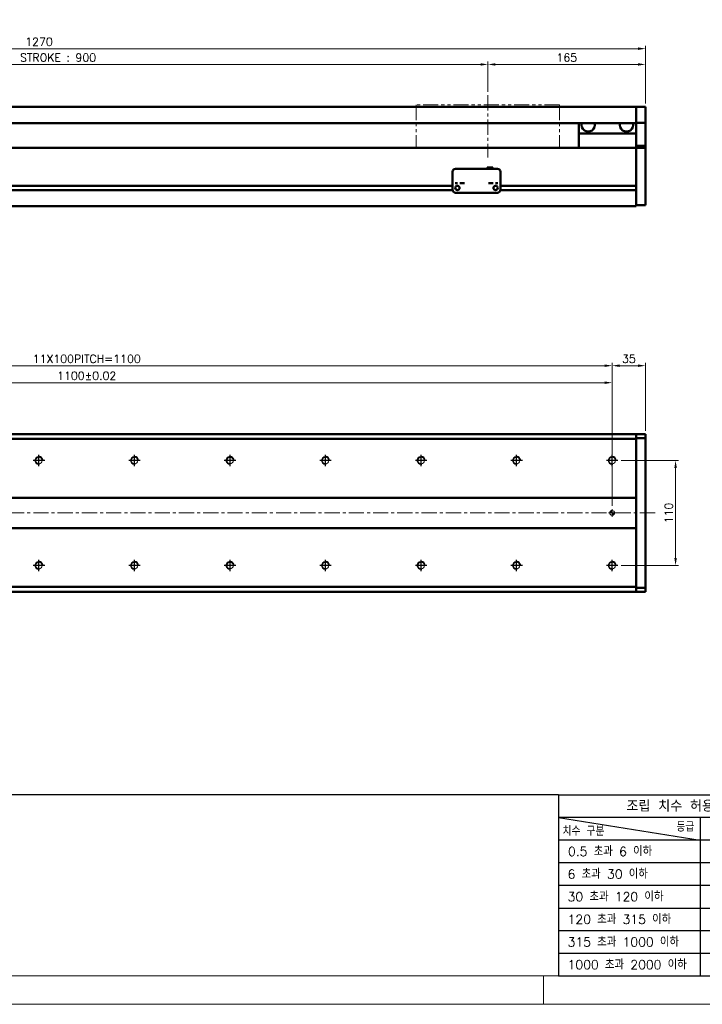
# Model space of a CAD drawing. Header units: millimetres. Extents: x 46891 to 51038, y 6223 to 10291.
# Tile 2 of 4: x 49244 to 49959, y 8529 to 9560. Entities that reach past the tile are written whole.
import ezdxf

# ---------------------------------------------------------------- set-up
doc = ezdxf.new("R2010")
doc.units = ezdxf.units.MM
doc.header["$LTSCALE"] = 0.5
doc.linetypes.add('CENTER', pattern=[50.8, 31.75, -6.35, 6.35, -6.35])
doc.linetypes.add('PHANTOM', pattern=[63.5, 31.75, -6.35, 6.35, -6.35, 6.35, -6.35])
doc.layers.get('0').update_dxf_attribs({"lineweight": 20})
doc.layers.add('1', color=1, linetype='CENTER', lineweight=13)
doc.layers.add('외형선(ISO)', color=7, linetype='Continuous', lineweight=50)
for name, color, linetype in [('3', 3, 'Continuous'), ('C', 1, 'CENTER'), ('DIM', 4, 'Continuous')]:
    doc.layers.add(name, color=color, linetype=linetype)
doc.styles.add('DSR TEXT', font='romans.shx', dxfattribs={"bigfont": 'whgtxt.shx'})
doc.styles.get("Standard").update_dxf_attribs({"font": 'romans.shx', "bigfont": 'whgtxt.shx'})
doc.dimstyles.new('DSR', dxfattribs={"dimscale": 2, "dimtxt": 3, "dimasz": 3, "dimexe": 0.5, "dimexo": 0.5, "dimgap": 0.5, "dimtad": 1, "dimdsep": 46, "dimtxsty": 'Standard', "dimcen": 2.5, "dimclrd": 4, "dimclre": 4, "dimclrt": 2, "dimadec": 0, "dimazin": 2, "dimtfac": 1, "dimtmove": 0, "dimatfit": 3, "dimfxl": 0, "dimlwd": -1, "dimlwe": -1, "dimarcsym": 0})

# ---------------------------------------------------------------- blocks, each defined once
blk = doc.blocks.new('A$C13F00394')
at = {"layer": '3'}
for p, q in [((0, 32), (-207.68, 32)), ((0, 32), (202.32, 32)), ((0, 32), (0, 0)), ((0, 28), (25, 24)), ((43.43, 28), (0, 28)), ((25, 28), (25, 0)), ((43.43, 24), (0, 24)), ((43.43, 20), (0, 20)), ((43.43, 16), (0, 16)), ((0, 12), (129.32, 12)), ((43.43, 8), (0, 8)), ((43.43, 4), (0, 4)), ((0, 0), (202.32, 0))]:
    blk.add_line(p, q, dxfattribs=at)
at = {"color": 0, "style": 'DSR TEXT'}
for s, height, p in [('조립 치수 허용차', 2, (11.97, 29.02)), ('치수 구분', 1.5, (0.69, 24.78)), ('등급', 1.5, (20.77, 25.52)), (' 0.5 초과 6 이하', 1.6, (0.56, 21.19)), (' 6 초과 30 이하', 1.6, (0.49, 17.19)), (' 30 초과 120 이하', 1.6, (0.49, 13.19)), (' 120 초과 315 이하', 1.6, (0.49, 9.19)), (' 315 초과 1000 이하', 1.6, (0.49, 5.19)), (' 1000 초과 2000 이하', 1.6, (0.49, 1.19))]:
    blk.add_text(s, height=height, dxfattribs=at).set_placement(p)
blk = doc.blocks.new('A$C1C1952E1')
at = {"color": 1}
blk.add_lwpolyline([(0, 0), (420, 0), (420, 297), (0, 297)], close=True, dxfattribs=at)
at = {"color": 3}
blk.add_lwpolyline([(5, 5), (415, 5), (415, 292), (5, 292)], close=True, dxfattribs=at)
blk = doc.blocks.new('*D82')
at = {"color": 1, "linetype": 'ByBlock'}
for p, q in [((48834.3, 9484.8), (48834.3, 9516.6)), ((48842.1, 9513.6), (49726.5, 9513.6)), ((49734.3, 9484.8), (49734.3, 9516.6))]:
    blk.add_line(p, q, dxfattribs=at)
at = {"color": 1}
for points in [[(48842.1, 9514.9), (48842.1, 9512.3), (48834.3, 9513.6)], [(49726.5, 9514.9), (49726.5, 9512.3), (49734.3, 9513.6)]]:
    blk.add_solid(points, dxfattribs=at)
at = {"layer": 'Defpoints', "color": 0}
for p in [(49734.3, 9513.6), (48834.3, 9481.2), (49734.3, 9481.2)]:
    blk.add_point(p, dxfattribs=at)
at = {"color": 3, "insert": (49284.3, 9520.8), "char_height": 8.4, "attachment_point": 5, "style": 'DSR TEXT'}
blk.add_mtext('STROKE : 900', dxfattribs=at)
blk = doc.blocks.new('*D83')
at = {"color": 1, "linetype": 'ByBlock'}
for p, q in [((49734.3, 9484.8), (49734.3, 9516.6)), ((49742.1, 9513.6), (49891.5, 9513.6)), ((49899.3, 9472.8), (49899.3, 9516.6))]:
    blk.add_line(p, q, dxfattribs=at)
at = {"color": 1}
for points in [[(49742.1, 9514.9), (49742.1, 9512.3), (49734.3, 9513.6)], [(49891.5, 9514.9), (49891.5, 9512.3), (49899.3, 9513.6)]]:
    blk.add_solid(points, dxfattribs=at)
at = {"layer": 'Defpoints', "color": 0}
for p in [(49899.3, 9513.6), (49734.3, 9481.2), (49899.3, 9469.2)]:
    blk.add_point(p, dxfattribs=at)
at = {"color": 3, "insert": (49816.8, 9520.8), "char_height": 8.4, "attachment_point": 5, "style": 'DSR TEXT'}
blk.add_mtext('165', dxfattribs=at)
blk = doc.blocks.new('*D84')
at = {"color": 1, "linetype": 'ByBlock'}
for p, q in [((48629.3, 9472.8), (48629.3, 9533.1)), ((49899.3, 9472.8), (49899.3, 9533.1)), ((49891.5, 9530.1), (48637.1, 9530.1))]:
    blk.add_line(p, q, dxfattribs=at)
at = {"color": 1}
for points in [[(48637.1, 9531.4), (48637.1, 9528.8), (48629.3, 9530.1)], [(49891.5, 9531.4), (49891.5, 9528.8), (49899.3, 9530.1)]]:
    blk.add_solid(points, dxfattribs=at)
at = {"layer": 'Defpoints', "color": 0}
for p in [(48629.3, 9530.1), (48629.3, 9469.2), (49899.3, 9469.2)]:
    blk.add_point(p, dxfattribs=at)
at = {"color": 3, "insert": (49264.3, 9537.3), "char_height": 8.4, "attachment_point": 5, "style": 'DSR TEXT'}
blk.add_mtext('1270', dxfattribs=at)
blk = doc.blocks.new('A$C33E56CC6')
h = blk.add_hatch()
h.set_pattern_fill('ANSI31', color=256, style=0)
h.set_pattern_definition([(45, (-7065.45672, -6508.5399), (-0.0883883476, 0.0883883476), [])])
h.paths.add_polyline_path([(4, 6.5, 0.414214), (1.5, 4), (4, 4)])
h.paths.add_polyline_path([(6.5, 4), (4, 4), (4, 1.5, 0.414214)])
blk.add_circle((4, 4), 2.5)
at = {"layer": '1'}
for p, q in [((0, 4), (8, 4)), ((4, 0), (4, 8))]:
    blk.add_line(p, q, dxfattribs=at)
blk = doc.blocks.new('tap8')
blk.add_circle((0, 0), 3.4)
at = {"layer": 'C', "color": 1, "linetype": 'CENTER'}
for p, q in [((-6, 0), (6, 0)), ((0, -6), (0, 6))]:
    blk.add_line(p, q, dxfattribs=at)
at = {"layer": 'DIM', "color": 3}
blk.add_arc((0, 0), 4, 263.8455, 189.4314, dxfattribs=at)
blk = doc.blocks.new('*D85')
at = {"color": 1, "linetype": 'ByBlock'}
for p, q in [((49873.9, 9098.7), (49933.7, 9098.7)), ((49930.7, 9090.9), (49930.7, 8996.5)), ((49873.9, 8988.7), (49933.7, 8988.7))]:
    blk.add_line(p, q, dxfattribs=at)
at = {"color": 1}
for points in [[(49929.4, 9090.9), (49932, 9090.9), (49930.7, 9098.7)], [(49929.4, 8996.5), (49932, 8996.5), (49930.7, 8988.7)]]:
    blk.add_solid(points, dxfattribs=at)
at = {"layer": 'Defpoints', "color": 0}
for p in [(49870.3, 9098.7), (49870.3, 8988.7), (49930.7, 8988.7)]:
    blk.add_point(p, dxfattribs=at)
at = {"color": 3, "insert": (49923.5, 9043.7), "char_height": 8.4, "attachment_point": 5, "rotation": 90, "style": 'DSR TEXT'}
blk.add_mtext('110', dxfattribs=at)
blk = doc.blocks.new('*D86')
at = {"color": 1, "linetype": 'ByBlock'}
for p, q in [((48764.3, 9051.3), (48764.3, 9183.2)), ((48772.1, 9180.2), (49856.5, 9180.2)), ((49864.3, 9051.3), (49864.3, 9183.2))]:
    blk.add_line(p, q, dxfattribs=at)
at = {"color": 1}
for points in [[(48772.1, 9181.5), (48772.1, 9178.9), (48764.3, 9180.2)], [(49856.5, 9181.5), (49856.5, 9178.9), (49864.3, 9180.2)]]:
    blk.add_solid(points, dxfattribs=at)
at = {"layer": 'Defpoints', "color": 0}
for p in [(49864.3, 9180.2), (48764.3, 9047.7), (49864.3, 9047.7)]:
    blk.add_point(p, dxfattribs=at)
at = {"color": 3, "insert": (49314.3, 9187.4), "char_height": 8.4, "attachment_point": 5, "style": 'DSR TEXT'}
blk.add_mtext('1100%%P0.02', dxfattribs=at)
blk = doc.blocks.new('*D87')
at = {"color": 1, "linetype": 'ByBlock'}
for p, q in [((49864.3, 9108.4), (49864.3, 9201)), ((49899.3, 9129.8), (49899.3, 9201)), ((49872.1, 9198), (49891.5, 9198))]:
    blk.add_line(p, q, dxfattribs=at)
at = {"color": 1}
for points in [[(49872.1, 9199.3), (49872.1, 9196.7), (49864.3, 9198)], [(49891.5, 9199.3), (49891.5, 9196.7), (49899.3, 9198)]]:
    blk.add_solid(points, dxfattribs=at)
at = {"layer": 'Defpoints', "color": 0}
for p in [(49899.3, 9198), (49899.3, 9126.2), (49864.3, 9104.8)]:
    blk.add_point(p, dxfattribs=at)
at = {"color": 3, "insert": (49881.8, 9205.2), "char_height": 8.4, "attachment_point": 5, "style": 'DSR TEXT'}
blk.add_mtext('35', dxfattribs=at)
blk = doc.blocks.new('*D88')
at = {"color": 1, "linetype": 'ByBlock'}
for p, q in [((48764.3, 9108.4), (48764.3, 9201)), ((49864.3, 9108.4), (49864.3, 9201)), ((49856.5, 9198), (48772.1, 9198))]:
    blk.add_line(p, q, dxfattribs=at)
at = {"color": 1}
for points in [[(48772.1, 9199.3), (48772.1, 9196.7), (48764.3, 9198)], [(49856.5, 9199.3), (49856.5, 9196.7), (49864.3, 9198)]]:
    blk.add_solid(points, dxfattribs=at)
at = {"layer": 'Defpoints', "color": 0}
for p in [(48764.3, 9198), (48764.3, 9104.8), (49864.3, 9104.8)]:
    blk.add_point(p, dxfattribs=at)
at = {"color": 3, "insert": (49314.3, 9205.2), "char_height": 8.4, "attachment_point": 5, "style": 'DSR TEXT'}
blk.add_mtext('11X100PITCH=1100', dxfattribs=at)

msp = doc.modelspace()

# ---------------------------------------------------------------- linework, layer by layer
at = {"color": 6, "linetype": 'PHANTOM'}
for p, q in [((49809.29456, 9471.23276), (49659.29456, 9471.23276)), ((49659.29456, 9471.23276), (49659.29456, 9426.23276)), ((49809.29456, 9471.23276), (49809.29456, 9426.23276))]:
    msp.add_line(p, q, dxfattribs=at)
at = {"color": 1}
msp.add_line((49792.37032, 8558.65502), (49792.37032, 8528.99552), dxfattribs=at)
at = {"layer": '1'}
for p, q in [((49734.29456, 9481.23276), (49734.29456, 9416.23276)), ((49909.29456, 9043.74205), (48619.29456, 9043.74205))]:
    msp.add_line(p, q, dxfattribs=at)
at = {"layer": '3'}
msp.add_line((49808.28287, 8558.65502), (51008.40982, 8558.65502), dxfattribs=at)
at = {"layer": '외형선(ISO)'}
for p, q in [((49889.29456, 9469.23276), (48909.29456, 9469.23276)), ((49889.29456, 9469.23276), (49889.29456, 9467.23276)), ((49889.29456, 9469.23276), (49899.29456, 9469.23276)), ((49889.29456, 9467.23276), (49889.29456, 9469.23276)), ((49899.29456, 9467.23276), (49899.29456, 9469.23276)), ((49889.29456, 9465.72004), (49889.29456, 9467.23276)), ((49889.29456, 9467.23276), (49889.29456, 9465.72004)), ((49889.29456, 9465.22106), (49889.29456, 9465.72004)), ((49889.29456, 9465.72004), (49889.29456, 9465.22106)), ((49889.29456, 9465.22106), (49889.29456, 9463.68048)), ((49889.29456, 9463.68048), (49889.29456, 9465.22106)), ((49889.29456, 9463.68048), (49889.29456, 9460.69588)), ((49889.29456, 9460.69588), (49889.29456, 9463.68048)), ((49889.29456, 9452.91844), (49889.29456, 9460.69588)), ((49889.29456, 9460.69588), (49889.29456, 9452.91844)), ((49899.29456, 9467.23276), (49899.29456, 9465.72004)), ((49899.29456, 9465.72004), (49899.29456, 9465.22106)), ((49899.29456, 9463.68048), (49899.29456, 9465.22106)), ((49899.29456, 9460.69588), (49899.29456, 9463.68048)), ((49899.29456, 9460.69588), (49899.29456, 9452.91844)), ((49889.29456, 9452.23276), (48909.29456, 9452.23276)), ((49829.29456, 9452.23276), (49829.29456, 9441.23276)), ((49889.29456, 9452.55946), (49889.29456, 9452.91844)), ((49889.29456, 9428.15582), (49889.29456, 9452.55946)), ((49889.29456, 9452.55946), (49899.29456, 9452.55946)), ((49899.29456, 9452.91844), (49899.29456, 9452.55946)), ((49899.29456, 9452.55946), (49899.29456, 9428.15582)), ((49829.29456, 9441.23276), (49889.29456, 9441.23276)), ((49829.29456, 9426.23276), (49829.29456, 9441.23276)), ((49889.29456, 9426.23276), (49889.29456, 9428.15582)), ((49889.29456, 9428.15582), (49899.29456, 9428.15582)), ((49899.29456, 9428.15582), (49899.29456, 9426.23276)), ((48839.29456, 9426.23276), (49889.29456, 9426.23276)), ((49889.29456, 9423.23276), (49889.29456, 9426.23276)), ((49889.29456, 9426.23276), (49889.29456, 9423.23276)), ((49889.29456, 9426.23276), (49899.29456, 9426.23276)), ((49889.29456, 9423.23276), (49889.29456, 9386.68276)), ((49889.29456, 9371.4754), (49889.29456, 9423.23276)), ((49899.29456, 9423.23276), (49899.29456, 9426.23276)), ((49899.29456, 9423.23276), (49899.29456, 9371.4754)), ((49697.29456, 9391.23296), (49697.29456, 9401.23296)), ((49700.29456, 9404.23296), (49744.29456, 9404.23296)), ((49733.29456, 9405.73295), (49733.29456, 9404.23296)), ((49733.29456, 9405.73295), (49739.29456, 9405.73295)), ((49739.29456, 9405.73295), (49739.29456, 9404.23296)), ((49747.29456, 9401.23296), (49747.29456, 9391.23296)), ((48893.29456, 9386.48276), (49697.29456, 9386.48276)), ((49697.29456, 9391.23296), (49697.29456, 9389.23295)), ((49697.29456, 9389.23293), (49697.29456, 9389.23295)), ((49697.29456, 9388.73292), (49697.29456, 9389.23293)), ((49697.29456, 9382.23292), (49697.29456, 9388.73292)), ((49702.26774, 9386.48276), (49702.32137, 9386.48276)), ((49742.26774, 9386.48276), (49742.32137, 9386.48276)), ((49747.29456, 9389.23295), (49747.29456, 9391.23296)), ((49747.29456, 9389.23295), (49747.29456, 9389.23293)), ((49747.29456, 9389.23293), (49747.29456, 9388.73292)), ((49747.29456, 9388.73292), (49747.29456, 9382.23292)), ((49747.29456, 9386.48276), (49889.29456, 9386.48276)), ((48893.28411, 9381.98276), (49697.305, 9381.98276)), ((49700.29456, 9379.23292), (49744.29456, 9379.23292)), ((49747.28411, 9381.98276), (49889.29456, 9381.98276)), ((49889.29456, 9381.78276), (49889.29456, 9371.4754)), ((49889.29456, 9369.35408), (49889.29456, 9371.4754)), ((49889.29456, 9371.4754), (49889.29456, 9369.35408)), ((49889.29456, 9369.35408), (49889.29456, 9365.23276)), ((49889.29456, 9366.23276), (49889.29456, 9369.35408)), ((49889.29456, 9366.23276), (49899.29456, 9366.23276)), ((49899.29456, 9369.35408), (49899.29456, 9371.4754)), ((49899.29456, 9369.35408), (49899.29456, 9366.23276)), ((48639.29456, 9365.23276), (49889.29456, 9365.23276)), ((48729.29456, 9126.24205), (49889.29456, 9126.24205)), ((48729.29456, 9121.24205), (49889.29456, 9121.24205)), ((49889.29456, 9125.36337), (49889.29456, 9126.24205)), ((49889.29456, 9126.24205), (49889.29456, 9125.36337)), ((49889.29456, 9126.24205), (49899.29456, 9126.24205)), ((49889.29456, 9125.36337), (49889.29456, 9121.24205)), ((49889.29456, 9122.24205), (49889.29456, 9125.36337)), ((49889.29456, 9122.24205), (49899.29456, 9122.24205)), ((49889.29456, 9121.24205), (49889.29456, 9059.74205)), ((49899.29456, 9125.36337), (49899.29456, 9126.24205)), ((49899.29456, 9125.36337), (49899.29456, 9122.24205)), ((49899.29456, 9122.24205), (49899.29456, 8965.24205)), ((49889.29456, 9059.74205), (48729.29456, 9059.74205)), ((49889.29456, 9059.74205), (49889.29456, 9058.8885)), ((49889.29456, 9058.8885), (49889.29456, 9058.53495)), ((49889.29456, 9058.53495), (49889.29456, 9028.94916)), ((49889.29456, 9028.94916), (49889.29456, 9058.53495)), ((48734.29456, 9027.74205), (49889.29456, 9027.74205)), ((49889.29456, 9028.94916), (49889.29456, 9028.59561)), ((49889.29456, 9028.59561), (49889.29456, 9027.74205)), ((49889.29456, 9027.74205), (49889.29456, 8966.24205)), ((49889.29456, 8966.24205), (48734.29456, 8966.24205)), ((49889.29456, 8966.24205), (49889.29456, 8962.12073)), ((49899.29456, 8965.24205), (49889.29456, 8965.24205)), ((49889.29456, 8962.12073), (49889.29456, 8965.24205)), ((49899.29456, 8965.24205), (49899.29456, 8962.12073)), ((48734.29456, 8961.24205), (49889.29456, 8961.24205)), ((49889.29456, 8961.24205), (49889.29456, 8962.12073)), ((49889.29456, 8962.12073), (49889.29456, 8961.24205)), ((49889.29456, 8961.24205), (49899.29456, 8961.24205)), ((49899.29456, 8961.24205), (49899.29456, 8962.12073))]:
    msp.add_line(p, q, dxfattribs=at)
for centre in [(49702.29456, 9384.23292), (49742.29456, 9384.23292)]:
    msp.add_circle(centre, 2.25, dxfattribs=at)
for centre, radius, start, end in [((49839.29456, 9450.23276), 7, 163.3984504, 16.6015496), ((49879.29456, 9450.23276), 7, 163.3984504, 16.6015496), ((49700.29456, 9401.23296), 3, 90, 180), ((49744.29456, 9401.23296), 3, 0, 90), ((49700.29456, 9382.23292), 3, 180, 270), ((49744.29456, 9382.23292), 3, 270, 0)]:
    msp.add_arc(centre, radius, start, end, dxfattribs=at)
for centre, major_axis, start_param, end_param in [((49701.29456, 9389.23295), (-1.2295, 0), 3.1386447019, 6.2802373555), ((49707.29456, 9389.23295), (-2.5, 0), 3.1415348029, 6.2831274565), ((49737.29456, 9389.23295), (-2.5, 0), 3.1434299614, 6.285022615), ((49743.29456, 9389.23295), (-1.2295, 0), 3.1444249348, 6.2860175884)]:
    msp.add_ellipse(centre, major_axis=major_axis, ratio=0.00001, start_param=start_param, end_param=end_param, dxfattribs=at)

# ---------------------------------------------------------------- block references
at = {"xscale": 5.931900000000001, "yscale": 5.931900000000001, "zscale": 5.931900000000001}
for name, p in [('A$C1C1952E1', (48546.67132, 8528.99552)), ('A$C13F00394', (49808.28288, 8558.65502))]:
    msp.add_blockref(name, p, dxfattribs=at)
at = {"rotation": 90}
for p in [(49264.29456, 9098.74205), (49364.29456, 9098.74205), (49464.29456, 9098.74205), (49564.29456, 9098.74205), (49664.29456, 9098.74205), (49764.29456, 9098.74205), (49864.29456, 9098.74205), (49264.29456, 8988.74205), (49364.29456, 8988.74205), (49464.29456, 8988.74205), (49564.29456, 8988.74205), (49664.29456, 8988.74205), (49764.29456, 8988.74205), (49864.29456, 8988.74205)]:
    msp.add_blockref('tap8', p, dxfattribs=at)
msp.add_blockref('A$C33E56CC6', (49860.29455, 9039.74205))

# ---------------------------------------------------------------- dimensions: what is measured, and where the dimension line sits
for base, p1, p2, picture, middle in [((48629.29456, 9530.13199), (49899.29456, 9469.23276), (48629.29456, 9469.23276), '*D84', (49264.29456, 9537.33199)), ((49899.29456, 9513.63917), (49734.29456, 9481.23276), (49899.29456, 9469.23276), '*D83', (49816.79456, 9520.83917)), ((49899.29456, 9197.97838), (49864.29456, 9104.78902), (49899.29456, 9126.24205), '*D87', (49881.79456, 9205.17838))]:
    dim = msp.add_linear_dim(base=base, p1=p1, p2=p2, dimstyle='DSR', override={"dimscale": 3, "dimtxt": 2.8, "dimasz": 2.600136, "dimexe": 1, "dimexo": 1.2, "dimgap": 1, "dimdec": 4, "dimtxsty": 'DSR TEXT', "dimclrd": 1, "dimclre": 1, "dimclrt": 3, "dimtdec": 4, "dimtix": 1})
    dim.commit()
    dim.dimension.update_dxf_attribs({"geometry": picture, "text_midpoint": middle})
for base, p1, p2, text, picture, middle in [((49734.29456, 9513.63917), (48834.29456, 9481.23276), (49734.29456, 9481.23276), 'STROKE : <>', '*D82', (49284.29456, 9520.83917)), ((48764.29456, 9197.97838), (49864.29456, 9104.78902), (48764.29456, 9104.78902), '11X100PITCH=<>', '*D88', (49314.29456, 9205.17838)), ((49864.29456, 9180.16265), (48764.29456, 9047.74205), (49864.29456, 9047.74205), '<>%%P0.02', '*D86', (49314.29456, 9187.36265))]:
    dim = msp.add_linear_dim(base=base, p1=p1, p2=p2, text=text, dimstyle='DSR', override={"dimscale": 3, "dimtxt": 2.8, "dimasz": 2.600136, "dimexe": 1, "dimexo": 1.2, "dimgap": 1, "dimdec": 4, "dimtxsty": 'DSR TEXT', "dimclrd": 1, "dimclre": 1, "dimclrt": 3, "dimtdec": 4, "dimtix": 1})
    dim.commit()
    dim.dimension.update_dxf_attribs({"geometry": picture, "text_midpoint": middle})
dim = msp.add_linear_dim(base=(49930.73352, 8988.74205), p1=(49870.34153, 9098.74205), p2=(49870.34153, 8988.74205), angle=90, dimstyle='DSR', override={"dimscale": 3, "dimtxt": 2.8, "dimasz": 2.600136, "dimexe": 1, "dimexo": 1.2, "dimgap": 1, "dimdec": 4, "dimtxsty": 'DSR TEXT', "dimclrd": 1, "dimclre": 1, "dimclrt": 3, "dimtdec": 4, "dimtix": 1})
dim.commit()
dim.dimension.update_dxf_attribs({"geometry": '*D85', "text_midpoint": (49923.53352, 9043.74205)})

doc.saveas('drawing.dxf')
